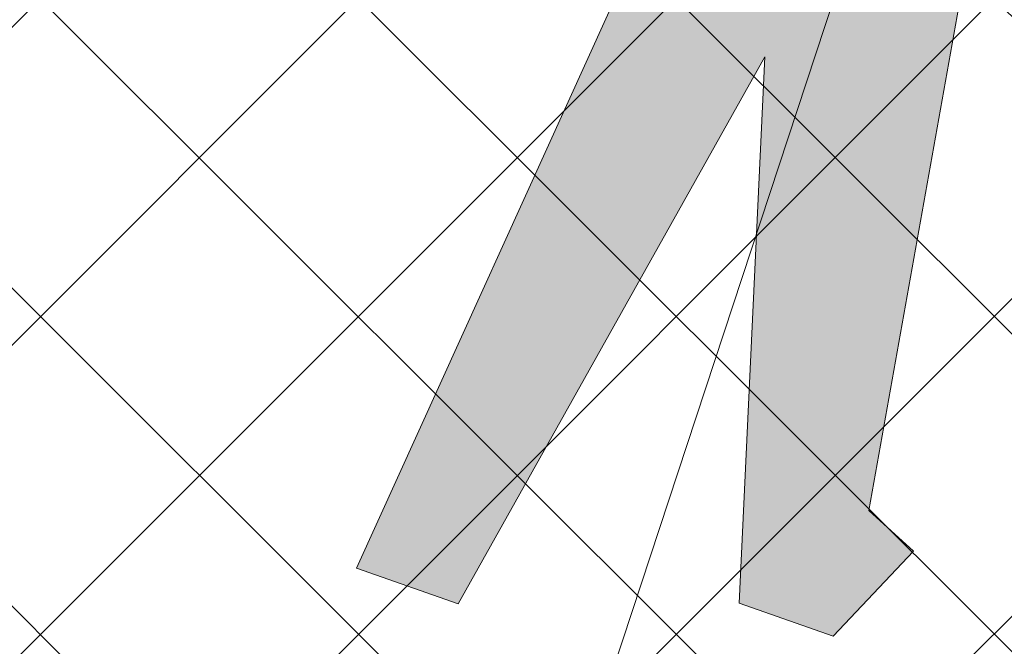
# Model space of a CAD drawing. Header units: metres. Extents: x 6599594 to 6600699, y 5687867 to 5691114.
# Tile 80 of 256: x 6599866.044 to 6599867.03, y 5688624.473 to 5688625.1. Entities that reach past the tile are written whole.
import ezdxf

# ---------------------------------------------------------------- set-up
doc = ezdxf.new("R2010")
doc.units = ezdxf.units.M
doc.header["$MEASUREMENT"] = 0
doc.linetypes.add('1', pattern=[0])
doc.layers.get('0').update_dxf_attribs({"color": 253, "linetype": 'CONTINUOUS', "lineweight": 13})
doc.layers.add('__gaPoziome', color=7, linetype='CONTINUOUS')
for name, color, linetype, lineweight in [('_kolor chodnik', 50, '1', 5), ('_kolor jezdnia', 4, '1', 0), ('_kolor zjazdy kostka', 7, '1', 5), ('_kolor ścieżka @ 1', 10, '1', 0), ('OT_Komunikacja', 7, 'CONTINUOUS', 0)]:
    doc.layers.add(name, color=color, linetype=linetype, lineweight=lineweight)
pattern_1 = [(45, (0, 0), (-0.1414213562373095, 0.1414213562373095), []), (135, (0, 0), (-0.1414213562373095, -0.1414213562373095), [])]

# ---------------------------------------------------------------- blocks, each defined once
blk = doc.blocks.new('*U1227')
at = {"linetype": 'Continuous', "lineweight": 0}
h = blk.add_hatch(color=0, dxfattribs=at)
h.dxf.hatch_style = 1
h.paths.add_polyline_path([(-0.116898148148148, 0.7962962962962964), (-0.0694962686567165, 1.067164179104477), (0.1899633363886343, 0.6755270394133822), (0.2128681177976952, 0.6933418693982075), (0.3284982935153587, 0.6264931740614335), (0.4138225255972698, 0.6552901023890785), (0.3402366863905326, 0.3609467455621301), (0.3700591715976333, 0.3542366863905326), (0.2862707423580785, 0.0190829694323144), (0.3604550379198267, 0.0124593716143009), (0.46875, 0.333333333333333), (0.6070254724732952, 0.0875102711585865), (0.6483957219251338, 0.0838903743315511), (0.6842105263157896, 0.1644736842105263), (0.6469622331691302, 0.1691297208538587), (0.5643382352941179, 0.38235294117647), (0.6096590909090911, 0.5636363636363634), (0.690032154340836, 0.4072347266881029), (0.752906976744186, 0.4316860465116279), (0.6037063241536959, 0.7300873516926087), (0.4688801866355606, 0.7520100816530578), (0.332278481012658, 0.6922468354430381), (0.2375565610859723, 0.7443438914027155), (-0.0285714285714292, 1.217460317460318), (-0.1562500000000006, 1.3203125), (-0.242537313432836, 1.324626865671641), (-0.4399999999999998, 1.24), (-0.4999999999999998, 1.000000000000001), (-0.5456656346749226, 0.6346749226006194), (-0.5, 0.63125), (-0.42919921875, 0.9062500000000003), (-0.4485436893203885, 0.6586407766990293), (-0.4309715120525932, 0.6573228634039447), (-0.4889705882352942, -1e-16), (-0.38125, 0), (-0.2730263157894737, 0.6184210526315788), (-0.115625, 0.0937499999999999), (-0.0161830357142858, 0.0937499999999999), (0.0315845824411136, 0.2007494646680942), (-0.0239923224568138, 0.2245681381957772)])
at = {"color": 0, "linetype": 'Continuous', "lineweight": 0}
for points in [[(-0.4889705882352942, 0), (-0.4309715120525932, 0.6573228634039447), (-0.4485436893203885, 0.6586407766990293), (-0.42919921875, 0.9062500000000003), (-0.5, 0.63125), (-0.5456656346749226, 0.6346749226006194)], [(-0.0239923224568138, 0.2245681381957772), (-0.116898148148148, 0.7962962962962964)], [(-0.4889705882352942, 0), (-0.38125, 0), (-0.2730263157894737, 0.6184210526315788), (-0.115625, 0.09375), (-0.0161830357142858, 0.09375), (0.0315845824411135, 0.2007494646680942), (-0.0239923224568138, 0.2245681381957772)]]:
    blk.add_lwpolyline(points, dxfattribs=at)

msp = doc.modelspace()

# ---------------------------------------------------------------- hatches: boundary and pattern name
at = {"layer": '_kolor chodnik'}
h = msp.add_hatch(dxfattribs=at)
h.set_pattern_fill('ANSI37', color=256, scale=1.6)
h.set_pattern_definition(pattern_1)
h.paths.add_polyline_path([(6599849.938171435, 5688542.085872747), (6599852.232147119, 5688548.938742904), (6599853.573135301, 5688548.489851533), (6599853.827082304, 5688549.248475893), (6599851.793849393, 5688549.929093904), (6599849.895278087, 5688548.982823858), (6599847.823506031, 5688542.793750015)])
edge = h.paths.add_edge_path()
edge.add_line((6600018.106075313, 5689087.454911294), (6600022.42781917, 5689091.229234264))
edge.add_line((6600022.42781917, 5689091.229234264), (6600020.233254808, 5689093.742094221))
edge.add_line((6600020.233254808, 5689093.742094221), (6600017.159471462, 5689091.057656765))
edge.add_arc((6600023.275194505, 5689085.385140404), 8.34143334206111, 137.1531558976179, 148.8016577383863)
edge.add_line((6600016.140105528, 5689089.706021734), (6600018.106075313, 5689087.454911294))
h.paths.add_polyline_path([(6600038.501784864, 5689187.59229436), (6600037.906968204, 5689187.700586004), (6600037.638296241, 5689186.224843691), (6600038.240083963, 5689186.115282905)])
h.paths.add_polyline_path([(6600069.098302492, 5689360.276020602), (6600068.321239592, 5689360.413462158), (6600068.064048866, 5689358.936495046), (6600068.836639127, 5689358.799546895)])
h.paths.add_polyline_path([(6600082.393785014, 5689362.950258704), (6600082.941124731, 5689366.103121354), (6600081.481377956, 5689366.361351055), (6600080.923159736, 5689363.210828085)])
h.paths.add_polyline_path([(6600074.022236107, 5689388.065861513), (6600072.983907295, 5689388.249860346), (6600072.723374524, 5689386.772538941), (6600073.760538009, 5689386.588865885)])
h.paths.add_polyline_path([(6600105.602402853, 5689486.45426531), (6600106.738797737, 5689489.760539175), (6600105.28818975, 5689490.281952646), (6600104.132785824, 5689486.965912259)])
h.paths.add_polyline_path([(6600132.519778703, 5689678.737346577), (6600131.636986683, 5689678.922259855), (6600131.330470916, 5689677.453953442), (6600132.212256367, 5689677.269208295)])
h.paths.add_polyline_path([(6600156.649397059, 5689798.7449027), (6600156.48800471, 5689797.95886096), (6600157.450195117, 5689797.757316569), (6600157.615023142, 5689798.542205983)])
h.paths.add_polyline_path([(6600189.055358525, 5689948.643107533), (6600187.902868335, 5689948.884512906), (6600187.600024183, 5689947.417400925), (6600188.748131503, 5689947.176379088)])
edge = h.paths.add_edge_path()
edge.add_line((6600204.459383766, 5690032.969035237), (6600204.153258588, 5690031.227801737))
edge.add_arc((6600202.328347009, 5690027.299936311), 4.331100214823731, 41.853001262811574, 65.08011546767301, ccw=False)
edge.add_arc((6600032.903931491, 5690051.979071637), 174.020003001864, 352.8070218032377, 353.495463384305)
edge.add_arc((6600202.372679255, 5690027.343587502), 5.999999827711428, 55.12102442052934, 69.64815978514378)
edge = h.paths.add_edge_path()
edge.add_line((6600205.046027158, 5690040.265402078), (6600204.972740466, 5690038.483452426))
edge.add_arc((6600203.986269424, 5690044.401803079), 5.999999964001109, 279.4630688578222, 294.9140560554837)
edge.add_line((6600206.513819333, 5690038.960158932), (6600206.607027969, 5690041.030672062))
edge.add_arc((6600203.986269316, 5690044.401803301), 4.270000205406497, 284.3702444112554, 307.86193139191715, ccw=False)
edge = h.paths.add_edge_path()
edge.add_arc((6600203.547470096, 5690044.558759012), 6.446878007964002, 324.43500910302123, 356.20133685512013, ccw=False)
edge.add_arc((6600203.986269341, 5690044.401803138), 6.000000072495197, 323.2169970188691, 357.4193489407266)
h.paths.add_polyline_path([(6600208.910055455, 5690121.713696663), (6600208.146285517, 5690121.748120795), (6600207.125602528, 5690121.794124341), (6600209.971605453, 5690121.665851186)])
edge = h.paths.add_edge_path()
edge.add_line((6600238.769818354, 5690481.648294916), (6600240.338176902, 5690490.87374652))
edge.add_line((6600240.338176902, 5690490.87374652), (6600241.251295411, 5690510.829461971))
edge.add_line((6600241.251295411, 5690510.829461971), (6600239.524022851, 5690510.928942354))
edge.add_line((6600239.524022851, 5690510.928942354), (6600238.633343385, 5690491.167757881))
edge.add_line((6600238.633343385, 5690491.167757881), (6600234.579716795, 5690467.661262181))
edge.add_line((6600234.579716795, 5690467.661262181), (6600234.449796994, 5690464.966873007))
edge.add_arc((6600242.443669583, 5690464.607462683), 8.001948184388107, 177.4256737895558, 268.2543056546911)
edge.add_line((6600242.199903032, 5690456.609228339), (6600242.216657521, 5690457.359274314))
edge.add_line((6600242.216657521, 5690457.359274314), (6600242.305257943, 5690458.836738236))
edge.add_arc((6600242.444504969, 5690464.607952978), 5.772894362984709, 177.0298084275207, 268.6178439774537, ccw=False)
edge.add_line((6600236.679365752, 5690464.907083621), (6600236.951876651, 5690470.95443634))
edge.add_line((6600236.951876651, 5690470.95443634), (6600238.15078669, 5690478.210832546))
edge.add_line((6600238.15078669, 5690478.210832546), (6600238.769818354, 5690481.648294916))
h.paths.add_polyline_path([(6600238.769818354, 5690481.648294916), (6600238.15078669, 5690478.210832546), (6600239.670056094, 5690477.930590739), (6600240.266710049, 5690481.376366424)])
edge = h.paths.add_edge_path()
edge.add_line((6600223.366500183, 5690460.339976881), (6600223.278629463, 5690457.997544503))
edge.add_arc((6600220.967166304, 5690465.656339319), 7.999999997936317, 286.7940807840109, 300.2738222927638)
edge.add_line((6600225.000231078, 5690458.747331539), (6600225.240084, 5690461.623695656))
edge.add_arc((6600221.105749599, 5690465.648640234), 5.76999998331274, 293.06724424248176, 315.7681070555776, ccw=False)
edge = h.paths.add_edge_path()
edge.add_arc((6600220.025145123, 5690444.676291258), 5.770000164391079, 37.996647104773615, 59.94382588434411, ccw=False)
edge.add_line((6600224.572175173, 5690448.22839199), (6600224.817793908, 5690451.081798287))
edge.add_arc((6600220.025145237, 5690444.676291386), 7.999999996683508, 53.19588653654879, 68.15166733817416)
edge.add_line((6600223.00235276, 5690452.101669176), (6600222.91504296, 5690449.670427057))
edge = h.paths.add_edge_path()
edge.add_arc((6600221.105749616, 5690465.648640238), 7.999999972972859, 328.0222308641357, 357.0132597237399)
edge.add_line((6600229.094882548, 5690465.23180147), (6600229.218816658, 5690467.593604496))
edge.add_line((6600229.218816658, 5690467.593604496), (6600228.218919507, 5690467.645774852))
edge.add_line((6600228.218919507, 5690467.645774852), (6600227.891778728, 5690461.411918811))
h.paths.add_polyline_path([(6600200.980142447, 5690012.236744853), (6600202.317278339, 5690011.956662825), (6600202.522293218, 5690012.935421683), (6600201.182321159, 5690013.216097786)])
h.paths.add_polyline_path([(6600196.457878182, 5689983.98337835), (6600195.202332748, 5689984.246370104), (6600194.899091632, 5689982.777335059), (6600196.150355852, 5689982.515240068)])
edge = h.paths.add_edge_path()
edge.add_line((6600112.305909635, 5689517.991018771), (6600112.691041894, 5689519.807934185))
edge.add_line((6600112.691041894, 5689519.807934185), (6600113.245521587, 5689522.423769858))
edge.add_line((6600113.245521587, 5689522.423769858), (6600111.553124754, 5689522.782507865))
edge.add_line((6600111.553124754, 5689522.782507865), (6600107.405864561, 5689503.21722655))
edge.add_line((6600107.405864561, 5689503.21722655), (6600099.494506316, 5689480.361667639))
edge.add_line((6600099.494506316, 5689480.361667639), (6600099.182814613, 5689478.891218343))
edge.add_arc((6600107.008997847, 5689477.232359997), 8.000059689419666, 168.0325629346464, 257.7529108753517)
edge.add_line((6600105.311960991, 5689469.414366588), (6600105.784990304, 5689471.593619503))
edge.add_arc((6600107.008927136, 5689477.232314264), 5.769999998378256, 168.0321375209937, 257.7533362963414, ccw=False)
edge.add_line((6600101.364343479, 5689478.42879883), (6600101.647245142, 5689479.76342708))
edge.add_line((6600101.647245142, 5689479.76342708), (6600104.132785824, 5689486.965912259))
edge.add_line((6600104.132785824, 5689486.965912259), (6600105.28818975, 5689490.281952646))
edge.add_line((6600105.28818975, 5689490.281952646), (6600108.240043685, 5689498.809726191))
edge.add_line((6600108.240043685, 5689498.809726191), (6600112.305909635, 5689517.991018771))
h.paths.add_polyline_path([(6600136.009573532, 5689645.499114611), (6600138.333647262, 5689645.012304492), (6600138.661671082, 5689646.578318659), (6600134.869459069, 5689647.372651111)])
at = {"layer": '_kolor jezdnia'}
h = msp.add_hatch(dxfattribs=at)
h.set_pattern_fill('ANSI37', color=4, scale=3.5)
h.set_pattern_definition([(45, (0, 0), (-0.3093592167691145, 0.3093592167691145), []), (135, (0, 0), (-0.3093592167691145, -0.3093592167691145), [])])
edge = h.paths.add_edge_path()
edge.add_line((6599833.066047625, 5688539.933393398), (6599850.649511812, 5688527.983462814))
edge.add_arc((6599857.337592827, 5688536.653968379), 10.95025544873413, 169.5012687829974, 232.3548431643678, ccw=False)
edge.add_arc((6599858.085851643, 5688536.618142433), 11.69295282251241, 162.2507788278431, 169.9967502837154, ccw=False)
edge.add_line((6599846.949484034, 5688540.182754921), (6599847.823506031, 5688542.793750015))
edge.add_line((6599847.823506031, 5688542.793750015), (6599849.895278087, 5688548.982823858))
edge.add_line((6599849.895278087, 5688548.982823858), (6599852.434748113, 5688556.56906746))
edge.add_line((6599852.434748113, 5688556.56906746), (6599928.48625871, 5688783.760284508))
edge.add_line((6599928.48625871, 5688783.760284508), (6599931.025728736, 5688791.34652811))
edge.add_line((6599931.025728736, 5688791.34652811), (6599996.657773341, 5688987.411326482))
edge.add_line((6599996.657773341, 5688987.411326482), (6599999.197243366, 5688994.997570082))
edge.add_line((6599999.197243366, 5688994.997570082), (6600021.930100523, 5689062.908193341))
edge.add_line((6600021.930100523, 5689062.908193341), (6600017.620224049, 5689067.371531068))
edge.add_line((6600017.620224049, 5689067.371531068), (6600016.714558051, 5689064.654078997))
edge.add_line((6600016.714558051, 5689064.654078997), (6600012.423620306, 5689051.835617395))
edge.add_line((6600012.423620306, 5689051.835617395), (6600009.884150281, 5689044.249373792))
edge.add_line((6600009.884150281, 5689044.249373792), (6599977.53516164, 5688947.612159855))
edge.add_line((6599977.53516164, 5688947.612159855), (6599974.995691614, 5688940.025916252))
edge.add_line((6599974.995691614, 5688940.025916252), (6599942.096912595, 5688841.746295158))
edge.add_line((6599942.096912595, 5688841.746295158), (6599939.557442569, 5688834.160051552))
edge.add_line((6599939.557442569, 5688834.160051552), (6599882.679288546, 5688664.246042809))
edge.add_line((6599882.679288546, 5688664.246042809), (6599880.139818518, 5688656.659799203))
edge.add_line((6599880.139818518, 5688656.659799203), (6599852.46454386, 5688573.984527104))
edge.add_line((6599852.46454386, 5688573.984527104), (6599842.470137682, 5688544.127903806))
edge.add_arc((6599835.706422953, 5688546.652910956), 7.219660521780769, 248.5480913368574, 339.52856074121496, ccw=False)
h.paths.add_polyline_path([(6600044.653202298, 5689172.271628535), (6600046.276244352, 5689181.431901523), (6600047.759199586, 5689189.801539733), (6600051.0603021, 5689208.432603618), (6600052.368792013, 5689215.817578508), (6600054.808584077, 5689229.587499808), (6600056.11707399, 5689236.972474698), (6600057.346666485, 5689243.912161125), (6600058.655146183, 5689251.297078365), (6600058.831439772, 5689252.292060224), (6600060.098987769, 5689259.445963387), (6600060.139929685, 5689259.677035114), (6600061.407468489, 5689266.830886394), (6600072.329030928, 5689328.470998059), (6600073.637511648, 5689335.855921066), (6600077.337304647, 5689356.73715072), (6600078.820259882, 5689365.106788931), (6600081.142794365, 5689378.214921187), (6600082.538516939, 5689386.092227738), (6600095.187867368, 5689457.483787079), (6600091.082877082, 5689465.8405575), (6600089.043088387, 5689454.328211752), (6600087.870641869, 5689447.711051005), (6600087.560133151, 5689445.958573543), (6600086.562151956, 5689440.326076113), (6600082.433200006, 5689417.022719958), (6600080.95024477, 5689408.65308175), (6600077.202698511, 5689387.502337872), (6600075.719743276, 5689379.132699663), (6600073.469199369, 5689366.430874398), (6600071.986244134, 5689358.061236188), (6600069.98686466, 5689346.776955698), (6600068.591142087, 5689338.899649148), (6600065.559290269, 5689321.78820693), (6600064.163567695, 5689313.910900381), (6600059.719426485, 5689288.828650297), (6600058.323703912, 5689280.951343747), (6600057.563846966, 5689276.662793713), (6600056.168124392, 5689268.785487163), (6600054.804920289, 5689261.091711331), (6600053.409197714, 5689253.21440478), (6600053.264817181, 5689252.399536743), (6600051.869094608, 5689244.522230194), (6600051.183555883, 5689240.653124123), (6600049.787833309, 5689232.775817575), (6600046.593849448, 5689214.749319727), (6600045.198126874, 5689206.872013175), (6600044.41754409, 5689202.466488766), (6600042.934588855, 5689194.096850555), (6600036.429952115, 5689157.38538759), (6600034.946996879, 5689149.01574938), (6600030.579776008, 5689124.367629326), (6600027.529365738, 5689107.151445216), (6600024.895072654, 5689094.014582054), (6600030.583685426, 5689094.264316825), (6600032.945013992, 5689106.191885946), (6600043.170247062, 5689163.901990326)])
edge = h.paths.add_edge_path()
edge.add_line((6600111.106812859, 5689535.144351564), (6600111.256844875, 5689535.85214863))
edge.add_line((6600111.256844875, 5689535.85214863), (6600112.915748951, 5689543.678261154))
edge.add_line((6600112.915748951, 5689543.678261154), (6600117.304772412, 5689564.384094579))
edge.add_line((6600117.304772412, 5689564.384094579), (6600119.067357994, 5689572.699339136))
edge.add_line((6600119.067357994, 5689572.699339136), (6600120.087667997, 5689577.512794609))
edge.add_line((6600120.087667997, 5689577.512794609), (6600121.642890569, 5689584.849775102))
edge.add_line((6600121.642890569, 5689584.849775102), (6600128.436769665, 5689616.900852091))
edge.add_line((6600128.436769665, 5689616.900852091), (6600129.991992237, 5689624.237832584))
edge.add_line((6600129.991992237, 5689624.237832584), (6600132.660554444, 5689636.827148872))
edge.add_line((6600132.660554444, 5689636.827148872), (6600133.208838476, 5689639.444704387))
edge.add_line((6600133.208838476, 5689639.444704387), (6600134.848957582, 5689647.274775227))
edge.add_line((6600134.848957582, 5689647.274775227), (6600138.97649476, 5689666.979995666))
edge.add_line((6600138.97649476, 5689666.979995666), (6600140.51410642, 5689674.320687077))
edge.add_line((6600140.51410642, 5689674.320687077), (6600145.209128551, 5689696.735129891))
edge.add_line((6600145.209128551, 5689696.735129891), (6600146.746740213, 5689704.075821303))
edge.add_line((6600146.746740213, 5689704.075821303), (6600151.462308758, 5689726.588354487))
edge.add_line((6600151.462308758, 5689726.588354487), (6600152.999920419, 5689733.929045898))
edge.add_line((6600152.999920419, 5689733.929045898), (6600155.244070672, 5689744.642813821))
edge.add_line((6600155.244070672, 5689744.642813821), (6600156.781682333, 5689751.983505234))
edge.add_line((6600156.781682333, 5689751.983505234), (6600161.635515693, 5689775.156126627))
edge.add_line((6600161.635515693, 5689775.156126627), (6600163.378142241, 5689783.475576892))
edge.add_line((6600163.378142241, 5689783.475576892), (6600163.850769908, 5689785.731942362))
edge.add_line((6600163.850769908, 5689785.731942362), (6600167.028500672, 5689800.902704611))
edge.add_line((6600167.028500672, 5689800.902704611), (6600179.49088801, 5689860.399222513))
edge.add_line((6600179.49088801, 5689860.399222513), (6600181.233514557, 5689868.718672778))
edge.add_line((6600181.233514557, 5689868.718672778), (6600181.84713393, 5689871.648144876))
edge.add_line((6600181.84713393, 5689871.648144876), (6600183.384745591, 5689878.988836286))
edge.add_line((6600183.384745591, 5689878.988836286), (6600184.935818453, 5689886.393792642))
edge.add_line((6600184.935818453, 5689886.393792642), (6600186.575937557, 5689894.223863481))
edge.add_line((6600186.575937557, 5689894.223863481), (6600194.05133812, 5689929.912074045))
edge.add_line((6600194.05133812, 5689929.912074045), (6600195.691457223, 5689937.742144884))
edge.add_line((6600195.691457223, 5689937.742144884), (6600202.915799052, 5689972.231779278))
edge.add_line((6600202.915799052, 5689972.231779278), (6600204.555918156, 5689980.061850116))
edge.add_line((6600204.555918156, 5689980.061850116), (6600206.062781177, 5689987.255744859))
edge.add_line((6600206.062781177, 5689987.255744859), (6600207.702900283, 5689995.085815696))
edge.add_line((6600207.702900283, 5689995.085815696), (6600210.232559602, 5690007.162628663))
edge.add_line((6600210.232559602, 5690007.162628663), (6600211.694938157, 5690014.144150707))
edge.add_arc((6600028.177652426, 5690052.584442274), 187.5000004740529, 348.1696294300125, 357.4195276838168)
edge.add_line((6600215.487522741, 5690044.142720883), (6600208.310270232, 5690026.480446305))
edge.add_arc((6600032.903933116, 5690051.97907145), 177.2500013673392, 348.1696294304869, 351.7289130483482, ccw=False)
edge.add_line((6600206.38894146, 5690015.640182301), (6600205.966941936, 5690013.625519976))
edge.add_line((6600205.966941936, 5690013.625519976), (6600204.326822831, 5690005.795449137))
edge.add_line((6600204.326822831, 5690005.795449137), (6600197.076961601, 5689971.183982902))
edge.add_line((6600197.076961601, 5689971.183982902), (6600195.334335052, 5689962.864532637))
edge.add_line((6600195.334335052, 5689962.864532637), (6600193.44722506, 5689953.855305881))
edge.add_line((6600193.44722506, 5689953.855305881), (6600191.909227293, 5689946.512771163))
edge.add_line((6600191.909227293, 5689946.512771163), (6600185.496844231, 5689915.899498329))
edge.add_line((6600185.496844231, 5689915.899498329), (6600183.856521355, 5689908.068454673))
edge.add_line((6600183.856521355, 5689908.068454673), (6600182.066605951, 5689899.523243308))
edge.add_line((6600182.066605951, 5689899.523243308), (6600180.32407057, 5689891.204228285))
edge.add_line((6600180.32407057, 5689891.204228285), (6600174.320344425, 5689862.541919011))
edge.add_line((6600174.320344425, 5689862.541919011), (6600172.577809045, 5689854.222903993))
edge.add_line((6600172.577809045, 5689854.222903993), (6600163.663810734, 5689811.666703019))
edge.add_line((6600163.663810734, 5689811.666703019), (6600162.023782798, 5689803.837067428))
edge.add_line((6600162.023782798, 5689803.837067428), (6600160.924220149, 5689798.587659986))
edge.add_line((6600160.924220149, 5689798.587659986), (6600159.279208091, 5689790.734229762))
edge.add_line((6600159.279208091, 5689790.734229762), (6600157.107250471, 5689780.365115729))
edge.add_line((6600157.107250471, 5689780.365115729), (6600155.462238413, 5689772.511685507))
edge.add_line((6600155.462238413, 5689772.511685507), (6600153.380318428, 5689762.572418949))
edge.add_line((6600153.380318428, 5689762.572418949), (6600151.735124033, 5689754.718118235))
edge.add_line((6600151.735124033, 5689754.718118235), (6600148.586504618, 5689739.686336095))
edge.add_line((6600148.586504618, 5689739.686336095), (6600146.885007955, 5689731.563243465))
edge.add_line((6600146.885007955, 5689731.563243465), (6600141.75088822, 5689707.052510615))
edge.add_line((6600141.75088822, 5689707.052510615), (6600140.110896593, 5689699.223048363))
edge.add_line((6600140.110896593, 5689699.223048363), (6600133.483561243, 5689667.583574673))
edge.add_line((6600133.483561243, 5689667.583574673), (6600131.860394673, 5689659.834436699))
edge.add_line((6600131.860394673, 5689659.834436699), (6600131.740984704, 5689659.26436315))
edge.add_line((6600131.740984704, 5689659.26436315), (6600130.117814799, 5689651.515209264))
edge.add_line((6600130.117814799, 5689651.515209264), (6600127.27873359, 5689637.961189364))
edge.add_line((6600127.27873359, 5689637.961189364), (6600126.924568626, 5689636.290366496))
edge.add_line((6600126.924568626, 5689636.290366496), (6600125.166244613, 5689627.995226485))
edge.add_line((6600125.166244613, 5689627.995226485), (6600118.009503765, 5689594.232298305))
edge.add_line((6600118.009503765, 5689594.232298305), (6600116.25117975, 5689585.937158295))
edge.add_line((6600116.25117975, 5689585.937158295), (6600113.665314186, 5689573.737975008))
edge.add_line((6600113.665314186, 5689573.737975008), (6600111.898534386, 5689565.402943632))
edge.add_line((6600111.898534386, 5689565.402943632), (6600104.889982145, 5689532.339115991))
edge.add_line((6600104.889982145, 5689532.339115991), (6600103.22663594, 5689524.492047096))
edge.add_line((6600103.22663594, 5689524.492047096), (6600096.623876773, 5689493.342605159))
edge.add_line((6600096.623876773, 5689493.342605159), (6600094.968986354, 5689485.535427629))
edge.add_line((6600094.968986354, 5689485.535427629), (6600094.300101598, 5689482.379870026))
edge.add_line((6600094.300101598, 5689482.379870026), (6600099.182814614, 5689478.891218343))
edge.add_line((6600099.182814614, 5689478.891218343), (6600099.494506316, 5689480.361667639))
edge.add_line((6600099.494506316, 5689480.361667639), (6600111.106812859, 5689535.144351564))
edge = h.paths.add_edge_path()
edge.add_arc((6600239.213891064, 5690851.400367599), 10.00000000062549, -2.8342403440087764, 76.13703556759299, ccw=False)
edge.add_line((6600249.201658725, 5690850.905901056), (6600249.082723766, 5690848.503524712))
edge.add_line((6600249.082723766, 5690848.503524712), (6600247.016487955, 5690806.767468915))
edge.add_line((6600247.016487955, 5690806.767468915), (6600246.092398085, 5690789.152178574))
edge.add_line((6600246.092398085, 5690789.152178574), (6600233.768116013, 5690572.015170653))
edge.add_line((6600233.768116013, 5690572.015170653), (6600228.959056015, 5690465.296202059))
edge.add_line((6600228.959056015, 5690465.296202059), (6600234.588724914, 5690465.017134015))
edge.add_line((6600234.588724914, 5690465.017134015), (6600239.262540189, 5690571.767576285))
edge.add_line((6600239.262540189, 5690571.767576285), (6600252.50503885, 5690806.400146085))
edge.add_line((6600252.50503885, 5690806.400146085), (6600254.569211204, 5690848.094521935))
edge.add_arc((6600262.559425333, 5690847.6989487), 7.999999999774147, 76.13703557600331, 177.1657596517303, ccw=False)
edge.add_line((6600264.476229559, 5690855.465921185), (6600241.609896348, 5690861.109083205))
edge = h.paths.add_edge_path()
edge.add_line((6600250.031475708, 5690451.625307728), (6600250.231741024, 5690455.772579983))
edge.add_line((6600250.231741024, 5690455.772579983), (6600246.257763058, 5690456.417303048))
edge.add_line((6600246.257763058, 5690456.417303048), (6600242.171761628, 5690456.61060902))
edge.add_arc((6600242.563100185, 5690464.586983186), 7.985968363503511, 176.9123644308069, 267.1911945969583, ccw=False)
edge.add_line((6600234.588724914, 5690465.017134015), (6600228.959056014, 5690465.296202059))
edge.add_arc((6600220.965133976, 5690465.657286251), 8.002072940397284, 267.8289300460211, 357.413716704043, ccw=False)
edge.add_line((6600220.661989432, 5690457.660957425), (6600212.406915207, 5690458.119572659))
edge.add_line((6600212.406915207, 5690458.119572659), (6600208.431872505, 5690457.817501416))
edge.add_line((6600208.431872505, 5690457.817501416), (6600208.233912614, 5690454.548331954))
edge.add_line((6600208.233912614, 5690454.548331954), (6600212.129565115, 5690453.127270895))
edge.add_line((6600212.129565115, 5690453.127270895), (6600218.640548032, 5690452.76554962))
edge.add_line((6600218.640548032, 5690452.76554962), (6600216.486747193, 5690452.885205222))
edge.add_line((6600216.486747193, 5690452.885205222), (6600220.468905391, 5690452.663974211))
edge.add_arc((6600220.025145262, 5690444.676291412), 7.99999997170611, -0.3386579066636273, 86.8201700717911, ccw=False)
edge.add_line((6600228.025005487, 5690444.629006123), (6600227.803602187, 5690439.649256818))
edge.add_line((6600227.803602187, 5690439.649256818), (6600226.885525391, 5690435.936828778))
edge.add_line((6600226.885525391, 5690435.936828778), (6600225.534849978, 5690405.967249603))
edge.add_line((6600225.534849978, 5690405.967249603), (6600226.115199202, 5690402.187514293))
edge.add_line((6600226.115199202, 5690402.187514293), (6600213.445139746, 5690121.008786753))
edge.add_line((6600213.445139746, 5690121.008786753), (6600213.352800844, 5690118.960058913))
edge.add_line((6600213.352800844, 5690118.960058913), (6600209.980184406, 5690044.131649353))
edge.add_arc((6600203.98626942, 5690044.401803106), 5.999999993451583, 257.4162346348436, 357.41934921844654, ccw=False)
edge.add_line((6600202.679069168, 5690038.545931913), (6600201.589735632, 5690033.666039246))
edge.add_line((6600201.589735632, 5690033.666039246), (6600203.67987942, 5690033.199458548))
edge.add_arc((6600202.372679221, 5690027.343587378), 5.999999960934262, -8.27108729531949, 77.41623506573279, ccw=False)
edge.add_line((6600208.310270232, 5690026.480446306), (6600215.487522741, 5690044.142720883))
edge.add_line((6600215.487522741, 5690044.142720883), (6600216.199687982, 5690059.9446614))
edge.add_line((6600216.199687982, 5690059.9446614), (6600216.537356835, 5690067.437056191))
edge.add_line((6600216.537356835, 5690067.437056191), (6600223.893528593, 5690230.66011469))
edge.add_line((6600223.893528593, 5690230.66011469), (6600224.231197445, 5690238.152509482))
edge.add_line((6600224.231197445, 5690238.152509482), (6600233.507835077, 5690443.987992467))
edge.add_arc((6600241.499722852, 5690443.627812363), 7.999999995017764, 87.29208981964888, 177.4195277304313, ccw=False)
edge.add_line((6600241.877677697, 5690451.618879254), (6600246.021541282, 5690451.422886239))
edge.add_line((6600246.021541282, 5690451.422886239), (6600246.427694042, 5690451.44338883))
edge.add_line((6600246.427694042, 5690451.44338883), (6600246.79397003, 5690451.461878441))
edge.add_line((6600246.79397003, 5690451.461878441), (6600250.031475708, 5690451.625307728))
edge = h.paths.add_edge_path()
edge.add_line((6600007.33756506, 5689086.20374581), (6600006.980466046, 5689080.740822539))
edge.add_line((6600006.980466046, 5689080.740822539), (6600007.229745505, 5689080.720859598))
edge.add_line((6600007.229745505, 5689080.720859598), (6600008.093335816, 5689080.601653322))
edge.add_line((6600008.093335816, 5689080.601653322), (6600008.702681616, 5689080.53831051))
edge.add_arc((6600008.140193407, 5689070.554142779), 9.999999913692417, -18.557800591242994, 86.77547804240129, ccw=False)
edge.add_line((6600017.620224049, 5689067.371531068), (6600021.930100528, 5689062.908193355))
edge.add_arc((6599734.83819726, 5689159.011261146), 302.7499967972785, 341.4922000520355, 343.8640860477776)
edge.add_arc((6600034.895369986, 5689072.315877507), 9.581213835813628, 98.63328270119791, 164.5273290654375, ccw=False)
edge.add_line((6600033.457137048, 5689081.788529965), (6600033.832640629, 5689081.798737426))
edge.add_line((6600033.832640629, 5689081.798737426), (6600034.422462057, 5689082.05700874))
edge.add_line((6600034.422462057, 5689082.05700874), (6600036.833623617, 5689082.139040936))
edge.add_line((6600036.833623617, 5689082.139040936), (6600036.730225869, 5689087.148851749))
edge.add_line((6600036.730225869, 5689087.148851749), (6600036.579860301, 5689087.134303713))
edge.add_arc((6600036.479565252, 5689093.136286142), 6.002820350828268, 169.1687651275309, 270.9573417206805, ccw=False)
edge.add_line((6600030.583685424, 5689094.264316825), (6600024.895072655, 5689094.014582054))
edge.add_arc((6600015.200558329, 5689096.162123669), 9.929528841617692, 271.0943432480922, 347.5094668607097, ccw=False)
edge.add_arc((6600014.909438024, 5689089.646776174), 3.446070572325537, 264.4236009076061, 278.0194998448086, ccw=False)
edge.add_line((6600014.574573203, 5689086.217014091), (6600014.299554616, 5689086.232508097))
edge.add_line((6600014.299554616, 5689086.232508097), (6600010.474232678, 5689086.448019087))
edge.add_line((6600010.474232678, 5689086.448019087), (6600007.33756506, 5689086.20374581))
edge = h.paths.add_edge_path()
edge.add_line((6600105.490725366, 5689463.953528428), (6600106.927559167, 5689464.047234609))
edge.add_line((6600106.927559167, 5689464.047234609), (6600107.835, 5689468.66))
edge.add_line((6600107.835, 5689468.66), (6600105.311960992, 5689469.414366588))
edge.add_arc((6600107.008997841, 5689477.232359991), 8.000059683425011, 168.0325628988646, 257.75291091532, ccw=False)
edge.add_line((6600099.182814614, 5689478.891218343), (6600094.300101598, 5689482.379870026))
edge.add_arc((6600586.245114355, 5689378.104238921), 502.8750369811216, 168.032376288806, 169.9522165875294)
edge.add_line((6600091.082877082, 5689465.8405575), (6600095.187867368, 5689457.483787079))
edge.add_arc((6600103.065173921, 5689456.088064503), 8.000000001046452, 77.7533362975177, 169.9524553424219, ccw=False)
edge.add_line((6600104.762140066, 5689463.906012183), (6600105.490725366, 5689463.953528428))
at = {"layer": '_kolor zjazdy kostka'}
h = msp.add_hatch(dxfattribs=at)
h.set_pattern_fill('ANSI37', color=256, scale=1.6)
h.set_pattern_definition(pattern_1)
h.paths.add_polyline_path([(6600244.137440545, 5690813.934732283), (6600242.369522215, 5690814.022127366), (6600242.097568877, 5690808.528921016), (6600243.865482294, 5690808.441426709)])
h.paths.add_polyline_path([(6600247.012128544, 5690806.679412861), (6600247.442736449, 5690815.377295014), (6600247.393289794, 5690814.378518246), (6600247.113277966, 5690808.722537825)])
h.paths.add_polyline_path([(6600242.297085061, 5690788.088808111), (6600240.958726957, 5690788.155683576), (6600240.648818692, 5690782.664569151), (6600241.987258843, 5690782.599147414)])
h.paths.add_polyline_path([(6600245.558275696, 5690780.919298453), (6600246.037231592, 5690789.405686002), (6600244.985820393, 5690788.453468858), (6600244.612601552, 5690781.981345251)])
h.paths.add_polyline_path([(6600241.348405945, 5690723.711515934), (6600242.272017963, 5690722.691689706), (6600242.749709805, 5690731.155680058), (6600241.698138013, 5690730.203317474), (6600241.472690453, 5690726.27550499)])
h.paths.add_polyline_path([(6600225.772794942, 5690394.589141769), (6600224.731429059, 5690393.637598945), (6600224.461246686, 5690387.644646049), (6600225.412923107, 5690386.603142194)])
h.paths.add_polyline_path([(6600223.012390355, 5690333.280720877), (6600223.372595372, 5690341.272607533), (6600222.32835346, 5690340.318436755), (6600222.058239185, 5690334.324941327)])
h.paths.add_polyline_path([(6600215.496388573, 5690166.390602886), (6600215.856593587, 5690174.382489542), (6600214.812834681, 5690173.428760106), (6600214.542018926, 5690167.435062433)])
h.paths.add_polyline_path([(6600212.446537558, 5690121.053392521), (6600213.399499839, 5690120.010473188), (6600213.788744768, 5690128.503024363), (6600212.745135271, 5690127.54943145)])
h.paths.add_polyline_path([(6600209.977420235, 5690121.665589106), (6600210.225142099, 5690127.162117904), (6600207.346107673, 5690127.291879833), (6600207.119593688, 5690121.794395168)])
h.paths.add_polyline_path([(6600207.950178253, 5690070.725854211), (6600204.880846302, 5690070.828947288), (6600204.643784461, 5690065.333808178), (6600207.702521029, 5690065.204598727)])
h.paths.add_polyline_path([(6600200.981479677, 5690012.236464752), (6600199.969248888, 5690007.339980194), (6600201.282587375, 5690007.064882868), (6600202.31726072, 5690011.956666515)])
h.paths.add_polyline_path([(6600193.613960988, 5689970.406358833), (6600192.398010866, 5689970.660657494), (6600191.286205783, 5689965.274578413), (6600192.486379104, 5689965.023185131)])
h.paths.add_polyline_path([(6600189.061271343, 5689948.671423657), (6600189.98413328, 5689953.050774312), (6600188.818902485, 5689953.32186217), (6600187.908781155, 5689948.91282903)])
h.paths.add_polyline_path([(6600180.976201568, 5689915.317449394), (6600179.952861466, 5689910.421322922), (6600181.008474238, 5689910.200199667), (6600182.033843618, 5689915.09540201)])
h.paths.add_polyline_path([(6600176.508279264, 5689893.538690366), (6600177.476023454, 5689893.335973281), (6600178.603605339, 5689898.719146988), (6600177.636002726, 5689898.922290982)])
h.paths.add_polyline_path([(6600179.28182965, 5689859.401159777), (6600180.522246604, 5689860.211927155), (6600181.057490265, 5689860.561775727), (6600183.598022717, 5689860.029600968), (6600184.726606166, 5689865.412570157), (6600182.186324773, 5689865.943033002), (6600181.604764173, 5689866.832779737), (6600181.024456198, 5689867.720610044)])
h.paths.add_polyline_path([(6600160.200810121, 5689810.862606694), (6600159.232772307, 5689811.065842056), (6600158.207991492, 5689806.171529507), (6600159.175735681, 5689805.968812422)])
h.paths.add_polyline_path([(6600156.49391753, 5689797.987177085), (6600155.463416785, 5689793.068691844), (6600156.431160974, 5689792.865974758), (6600157.461419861, 5689797.784520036)])
edge = h.paths.add_edge_path()
edge.add_arc((6600173.111981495, 5689800.679690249), 5.999999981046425, 204.673115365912, 239.5411154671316, ccw=False)
edge.add_arc((6600173.162096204, 5689800.685330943), 6.047914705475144, 168.3203586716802, 204.5234866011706, ccw=False)
edge.add_line((6600167.239404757, 5689801.9096668), (6600163.651667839, 5689784.781499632))
edge.add_arc((6600169.524220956, 5689783.551410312), 5.999999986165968, 139.2146049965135, 168.1696294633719, ccw=False)
edge.add_arc((6600169.524220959, 5689783.551410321), 5.999999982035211, 96.80962310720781, 139.2146050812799, ccw=False)
edge.add_line((6600168.812796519, 5689789.509083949), (6600170.070461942, 5689795.507731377))
h.paths.add_polyline_path([(6600163.526364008, 5689776.866746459), (6600166.051243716, 5689776.337874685), (6600167.179826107, 5689781.720838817), (6600164.653945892, 5689782.249920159), (6600163.941148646, 5689783.340449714), (6600163.493329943, 5689784.025580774), (6600161.750703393, 5689775.706130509), (6600162.438017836, 5689776.155376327)])
h.paths.add_polyline_path([(6600152.614191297, 5689774.643430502), (6600153.639138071, 5689779.536616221), (6600152.646757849, 5689779.744928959), (6600151.646447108, 5689774.846147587)])
h.paths.add_polyline_path([(6600150.121074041, 5689767.466820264), (6600148.177624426, 5689758.16795459), (6600149.115997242, 5689757.971390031), (6600151.066362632, 5689767.268392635)])
h.paths.add_polyline_path([(6600142.970741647, 5689739.332500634), (6600141.888449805, 5689734.142420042), (6600144.036614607, 5689733.695518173), (6600145.123068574, 5689738.882330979)])
h.paths.add_polyline_path([(6600136.256357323, 5689701.052153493), (6600137.154085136, 5689700.864096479), (6600138.287960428, 5689706.274871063), (6600137.386492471, 5689706.464182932)])
h.paths.add_polyline_path([(6600130.081494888, 5689667.099389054), (6600129.212847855, 5689667.281639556), (6600128.083282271, 5689661.898895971), (6600128.953953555, 5689661.716447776)])
h.paths.add_polyline_path([(6600128.397394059, 5689659.030340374), (6600127.554144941, 5689659.207226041), (6600126.49340855, 5689653.810049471), (6600127.269860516, 5689653.647397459)])
h.paths.add_polyline_path([(6600134.990411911, 5689640.633636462), (6600137.30714639, 5689640.148363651), (6600138.339560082, 5689645.040620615), (6600136.015486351, 5689645.500958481), (6600135.435178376, 5689646.388788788), (6600134.8548704, 5689647.276619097), (6600133.214751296, 5689639.446548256), (6600134.102581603, 5689640.026856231)])
h.paths.add_polyline_path([(6600122.164164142, 5689634.294831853), (6600121.024067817, 5689628.914244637), (6600122.015114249, 5689628.705875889), (6600123.155614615, 5689634.086346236)])
h.paths.add_polyline_path([(6600114.54207576, 5689593.450769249), (6600113.493359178, 5689593.398339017), (6600112.364315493, 5689588.045694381), (6600113.29076438, 5689587.54753241)])
h.paths.add_polyline_path([(6600110.194543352, 5689572.941097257), (6600109.20781945, 5689573.148880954), (6600108.067717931, 5689567.768269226), (6600109.05014319, 5689567.535215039)])
h.paths.add_polyline_path([(6600119.083213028, 5689565.540446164), (6600119.089125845, 5689565.542290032), (6600121.462438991, 5689565.065690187), (6600122.598093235, 5689570.447168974), (6600120.229622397, 5689570.949214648), (6600119.651446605, 5689571.8119627), (6600119.073270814, 5689572.727655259), (6600117.310757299, 5689564.412754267)])
h.paths.add_polyline_path([(6600101.698666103, 5689532.937884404), (6600100.730666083, 5689533.141679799), (6600099.694214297, 5689528.250234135), (6600100.669121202, 5689528.045267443)])
h.paths.add_polyline_path([(6600094.064021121, 5689496.827028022), (6600093.080194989, 5689497.033910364), (6600092.036590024, 5689492.143967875), (6600093.038865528, 5689491.933250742)])
h.paths.add_polyline_path([(6600083.709836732, 5689453.74980843), (6600082.738586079, 5689448.336231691), (6600084.647281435, 5689448.027407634), (6600085.606840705, 5689453.416583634)])
h.paths.add_polyline_path([(6600084.434394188, 5689446.82589514), (6600083.348896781, 5689447.018140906), (6600082.567374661, 5689442.58660872), (6600083.649300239, 5689442.394910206)])
h.paths.add_polyline_path([(6600078.04194071, 5689410.721110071), (6600078.996952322, 5689416.137564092), (6600078.054833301, 5689416.304853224), (6600077.111232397, 5689410.886043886)])
h.paths.add_polyline_path([(6600072.911565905, 5689386.768652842), (6600071.960466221, 5689381.312635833), (6600072.800073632, 5689381.16322159), (6600073.766450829, 5689386.590709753)])
h.paths.add_polyline_path([(6600082.887400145, 5689379.432062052), (6600085.278102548, 5689379.03494316), (6600086.160383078, 5689383.956496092), (6600083.759726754, 5689384.355378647), (6600083.152078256, 5689385.224725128), (6600082.544429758, 5689386.094071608), (6600081.148707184, 5689378.216765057), (6600082.018053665, 5689378.824413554)])
h.paths.add_polyline_path([(6600080.731401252, 5689363.247695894), (6600080.041469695, 5689363.369939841), (6600079.433821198, 5689364.239286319), (6600078.8261727, 5689365.1086328), (6600077.343217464, 5689356.73899459), (6600078.212563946, 5689357.346643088), (6600079.081910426, 5689357.954291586), (6600081.429189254, 5689357.564866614), (6600082.388748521, 5689362.980514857)])
h.paths.add_polyline_path([(6600069.104215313, 5689360.304336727), (6600070.063917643, 5689365.720487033), (6600069.2708267, 5689365.861009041), (6600068.327152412, 5689360.441778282)])
h.paths.add_polyline_path([(6600066.550616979, 5689345.891799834), (6600065.546169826, 5689346.069805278), (6600064.677796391, 5689341.145792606), (6600065.678290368, 5689340.968483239)])
h.paths.add_polyline_path([(6600061.138656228, 5689321.077501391), (6600060.270282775, 5689316.15348863), (6600061.250715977, 5689315.979734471), (6600062.127590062, 5689320.902245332)])
h.paths.add_polyline_path([(6600055.325252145, 5689288.11325564), (6600054.456878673, 5689283.189242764), (6600055.410852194, 5689283.020177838), (6600056.283178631, 5689287.917022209)])
h.paths.add_polyline_path([(6600048.045675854, 5689182.819289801), (6600050.371939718, 5689182.407116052), (6600051.31444535, 5689187.67761207), (6600048.980409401, 5689188.064690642), (6600048.372760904, 5689188.934037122), (6600047.765112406, 5689189.803383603), (6600046.306982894, 5689181.603992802), (6600046.972918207, 5689182.069462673)])
h.paths.add_polyline_path([(6600040.943690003, 5689201.374141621), (6600039.339175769, 5689201.66987967), (6600038.429882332, 5689196.244216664), (6600039.984130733, 5689195.958493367)])
h.paths.add_polyline_path([(6600032.993704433, 5689156.473759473), (6600032.278185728, 5689156.600537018), (6600031.299242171, 5689151.188930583), (6600032.034145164, 5689151.058111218)])
h.paths.add_polyline_path([(6600026.309179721, 5689123.603833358), (6600025.417362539, 5689118.683970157), (6600026.271201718, 5689118.532684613), (6600027.143528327, 5689123.456001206)])
h.paths.add_polyline_path([(6600013.302986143, 5689054.462576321), (6600015.842456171, 5689062.048819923), (6600014.576741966, 5689061.417973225), (6600012.672139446, 5689055.728290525)])
h.paths.add_polyline_path([(6599974.547216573, 5688938.686171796), (6599977.086686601, 5688946.272415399), (6599975.820972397, 5688945.641568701), (6599973.916369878, 5688939.951886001)])
h.paths.add_polyline_path([(6599942.102825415, 5688841.748139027), (6599940.837111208, 5688841.117292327), (6599938.932508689, 5688835.427609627), (6599939.563355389, 5688834.161895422)])
h.paths.add_polyline_path([(6599882.685201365, 5688664.247886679), (6599881.419487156, 5688663.617039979), (6599879.514884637, 5688657.927357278), (6599880.145731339, 5688656.661643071)])
h.paths.add_polyline_path([(6599851.799762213, 5688549.930937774), (6599853.832995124, 5688549.250319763), (6599855.42016389, 5688553.991722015), (6599853.386930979, 5688554.672340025), (6599852.913795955, 5688555.621625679), (6599852.440660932, 5688556.570911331), (6599849.901190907, 5688548.984667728)])
h.paths.add_polyline_path([(6600233.581687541, 5690586.458647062), (6600234.520016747, 5690585.337735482), (6600234.976631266, 5690593.428266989), (6600233.922640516, 5690592.499827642)])
h.paths.add_polyline_path([(6600231.72837122, 5690526.750719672), (6600230.676277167, 5690525.793817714), (6600230.420013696, 5690519.782861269), (6600231.363586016, 5690518.655686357)])
h.paths.add_polyline_path([(6600237.577122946, 5690639.505119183), (6600236.516490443, 5690638.540451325), (6600236.176926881, 5690632.541599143), (6600237.1204992, 5690631.41442423)])
h.paths.add_polyline_path([(6600238.927801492, 5690681.139540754), (6600239.8637879, 5690680.021427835), (6600240.320411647, 5690688.112122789), (6600239.268317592, 5690687.155220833)])
h.paths.add_polyline_path([(6600218.12228406, 5690224.814875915), (6600217.079933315, 5690223.86243318), (6600216.809648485, 5690217.865326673), (6600217.762143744, 5690216.822918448)])
h.paths.add_polyline_path([(6600219.363739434, 5690274.535639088), (6600220.31588625, 5690273.493612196), (6600220.675810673, 5690281.480778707), (6600219.633750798, 5690280.528598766)])
h.paths.add_polyline_path([(6600168.759867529, 5689856.554734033), (6600169.729143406, 5689856.3516961), (6600170.857343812, 5689861.737822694), (6600169.889741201, 5689861.940966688)])
h.paths.add_polyline_path([(6600168.841833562, 5689852.115601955), (6600167.871405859, 5689852.319339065), (6600166.844894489, 5689847.425845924), (6600167.816759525, 5689847.221809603)])
at = {"layer": '_kolor ścieżka @ 1'}
h = msp.add_hatch(dxfattribs=at)
h.set_pattern_fill('ANSI37', color=10, scale=1.8)
h.set_pattern_definition([(45, (0, 0), (-0.1590990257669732, 0.1590990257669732), []), (135, (0, 0), (-0.1590990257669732, -0.1590990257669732), [])])
edge = h.paths.add_edge_path()
edge.add_line((6599877.145262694, 5688659.244027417), (6599854.614951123, 5688591.938475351))
edge.add_line((6599854.614951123, 5688591.938475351), (6599854.214414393, 5688589.387325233))
edge.add_line((6599854.214414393, 5688589.387325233), (6599839.435327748, 5688545.233719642))
edge.add_arc((6599834.523035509, 5688547.748213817), 5.518450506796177, 246.51508714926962, 332.8930934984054, ccw=False)
edge.add_line((6599832.323891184, 5688542.686883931), (6599836.925902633, 5688539.594394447))
edge.add_arc((6599835.881373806, 5688546.52869976), 7.012533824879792, 278.5661808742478, 339.9794081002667)
edge.add_line((6599842.470137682, 5688544.127903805), (6599857.359687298, 5688588.607952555))
edge.add_line((6599857.359687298, 5688588.607952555), (6599857.303782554, 5688591.591210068))
edge.add_line((6599857.303782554, 5688591.591210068), (6599879.508971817, 5688657.925513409))
edge.add_line((6599879.508971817, 5688657.925513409), (6599879.193548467, 5688658.558370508))
edge.add_line((6599879.193548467, 5688658.558370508), (6599877.145262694, 5688659.244027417))
h.paths.add_polyline_path([(6599879.193548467, 5688658.558370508), (6599879.508971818, 5688657.925513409), (6599881.413574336, 5688663.615196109), (6599880.780717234, 5688663.299772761), (6599878.732431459, 5688663.985429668), (6599877.145262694, 5688659.244027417)])
h.paths.add_polyline_path([(6599938.92659587, 5688835.425765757), (6599938.611172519, 5688836.058622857), (6599936.562886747, 5688836.744279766), (6599878.732431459, 5688663.985429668), (6599880.780717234, 5688663.299772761), (6599881.413574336, 5688663.615196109)])
h.paths.add_polyline_path([(6599974.364844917, 5688941.291630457), (6599974.049421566, 5688941.924487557), (6599972.001135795, 5688942.610144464), (6599936.562886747, 5688836.744279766), (6599938.611172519, 5688836.058622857), (6599938.92659587, 5688835.425765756)])
h.paths.add_polyline_path([(6599974.049421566, 5688941.924487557), (6599974.364844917, 5688941.291630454), (6600009.253303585, 5689045.515087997), (6600008.937880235, 5689046.147945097), (6600006.889594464, 5689046.833602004), (6599972.001135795, 5688942.610144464)])
h.paths.add_polyline_path([(6600008.937880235, 5689046.147945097), (6600009.253303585, 5689045.515087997), (6600011.157906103, 5689051.204770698), (6600010.525049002, 5689050.889347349), (6600008.476763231, 5689051.575004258), (6600006.889594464, 5689046.833602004)])
edge = h.paths.add_edge_path()
edge.add_arc((6599858.085851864, 5688536.618142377), 11.69295304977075, 162.2507788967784, 169.9967501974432)
edge.add_line((6599846.570656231, 5688538.649255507), (6599849.824991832, 5688528.706403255))
edge.add_line((6599849.824991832, 5688528.706403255), (6599853.13552, 5688528.731057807))
edge.add_line((6599853.13552, 5688528.731057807), (6599849.868997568, 5688538.728963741))
edge.add_line((6599849.868997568, 5688538.728963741), (6599850.886451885, 5688541.768438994))
edge.add_line((6599850.886451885, 5688541.768438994), (6599849.938171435, 5688542.085872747))
edge.add_line((6599849.938171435, 5688542.085872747), (6599847.823506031, 5688542.793750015))
edge.add_line((6599847.823506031, 5688542.793750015), (6599846.949484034, 5688540.182754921))
edge = h.paths.add_edge_path()
edge.add_arc((6600008.743460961, 5689068.123037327), 7.659999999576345, 341.4922000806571, 372.1491631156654)
edge.add_line((6600016.231900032, 5689069.735141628), (6600014.371922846, 5689078.374983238))
edge.add_arc((6600008.140193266, 5689070.554142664), 10.00000004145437, 51.45178747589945, 78.26461791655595)
edge.add_line((6600010.174112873, 5689080.345116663), (6600010.018184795, 5689077.57739322))
edge.add_arc((6600009.814745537, 5689075.098871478), 2.486856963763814, 14.594442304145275, 85.30763078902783, ccw=False)
edge.add_line((6600012.221360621, 5689075.725498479), (6600013.747330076, 5689068.63716722))
edge.add_line((6600013.747330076, 5689068.63716722), (6600013.596857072, 5689066.921144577))
edge.add_line((6600013.596857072, 5689066.921144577), (6600008.476763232, 5689051.575004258))
edge.add_line((6600008.476763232, 5689051.575004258), (6600010.525049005, 5689050.889347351))
edge.add_line((6600010.525049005, 5689050.889347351), (6600011.157906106, 5689051.204770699))
edge.add_line((6600011.157906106, 5689051.204770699), (6600016.007289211, 5689065.69149478))

# ---------------------------------------------------------------- linework, layer by layer
at = {"layer": 'OT_Komunikacja', "linetype": 'Continuous', "flags": 128}
msp.add_lwpolyline([(6599878.981, 5688655.683), (6599868.447999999, 5688623.589), (6599858.769999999, 5688594.447999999), (6599845.537999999, 5688556.17), (6599844.546, 5688552.024999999), (6599842.476, 5688546.32), (6599839.493000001, 5688542.383999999), (6599837.595, 5688541.227), (6599835.97, 5688540.678), (6599834.282, 5688540.762), (6599829.178999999, 5688544.226), (6599826.356, 5688546.16), (6599826.955000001, 5688547.581), (6599834.1, 5688542.950000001), (6599836.006, 5688543.043), (6599837.389000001, 5688543.914), (6599839.562, 5688546.82), (6599841.946999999, 5688552.874), (6599842.963999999, 5688557.031), (6599856.478, 5688595.014000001), (6599858.376000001, 5688600.173999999), (6599866.536, 5688624.141), (6599877.057, 5688656.064999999)], dxfattribs=at)

# ---------------------------------------------------------------- block references
at = {"layer": '__gaPoziome', "color": 182, "rotation": 340.6442399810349}
msp.add_blockref('*U1227', (6599866.84245121, 5688624.389391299), dxfattribs=at)

doc.saveas('drawing.dxf')
